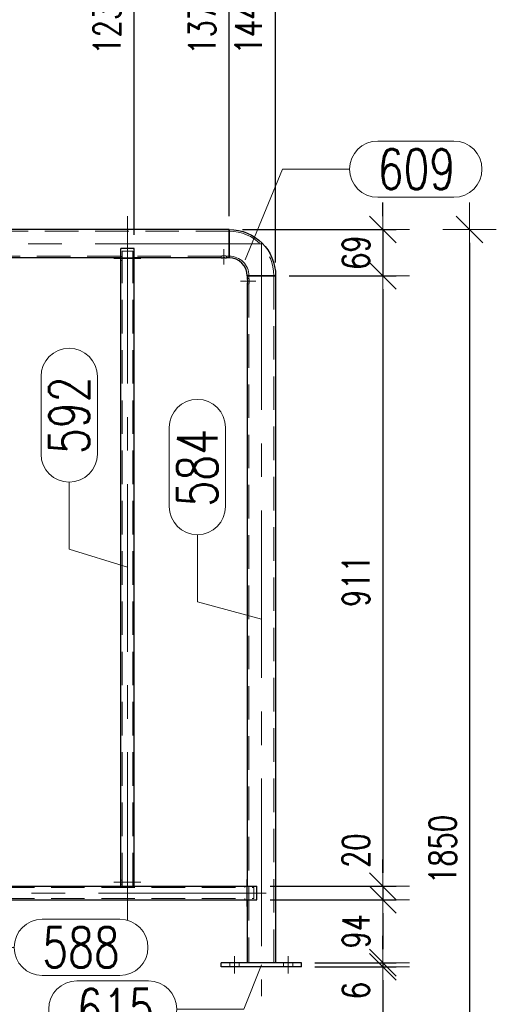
# Model space of a CAD drawing. Header units: millimetres. Extents: x -845 to -83, y 8759 to 9255.
# Tile 76 of 119: x -486 to -450, y 8884 to 8957. Entities that reach past the tile are written whole.
import ezdxf

# ---------------------------------------------------------------- set-up
doc = ezdxf.new("R2010")
doc.units = ezdxf.units.MM
doc.header["$LTSCALE"] = 10
doc.linetypes.add('HIDDEN', pattern=[0.375, 0.25, -0.125])
doc.linetypes.add('MITTE', pattern=[2, 1.25, -0.25, 0.25, -0.25])
doc.layers.get('Defpoints').update_dxf_attribs({"color": 1})
for name, color, linetype, lineweight in [('PS_DIM', 4, 'Continuous', 13), ('PS_Hidden', 2, 'HIDDEN', 9), ('PS_Mid', 5, 'MITTE', 15), ('PS_Pos', 1, 'Continuous', 15), ('PS_Shape', 161, 'Continuous', 30), ('PS_SOLID', 7, 'Continuous', 30)]:
    doc.layers.add(name, color=color, linetype=linetype, lineweight=lineweight)
doc.styles.add('simplex', font='simplex.shx', dxfattribs={"width": 0.75})
doc.dimstyles.new('1_20_GŁ_DS1-LS20', dxfattribs={"dimtxt": 2, "dimasz": 2, "dimexe": 2, "dimexo": 1, "dimgap": 1, "dimtad": 1, "dimjust": 4, "dimdec": 0, "dimlfac": 20, "dimtxsty": 'simplex', "dimblk1": 'NONE', "dimsah": 1, "dimcen": 2, "dimclrd": 256, "dimclre": 256, "dimclrt": 4, "dimadec": 1, "dimazin": 0, "dimtfac": 1, "dimtdec": 0, "dimtmove": 2, "dimatfit": 3, "dimfxl": 1, "dimarcsym": 0})
doc.dimstyles.new('1_20_PRZ', dxfattribs={"dimtxt": 2, "dimasz": 1, "dimexe": 2, "dimexo": 5, "dimgap": 1, "dimtad": 1, "dimdec": 0, "dimlfac": 20, "dimtxsty": 'simplex', "dimblk": 'dimznak', "dimcen": 2, "dimse1": 1, "dimse2": 1, "dimclrd": 256, "dimclrt": 4, "dimadec": 1, "dimazin": 0, "dimtfac": 1, "dimtdec": 0, "dimtix": 1, "dimtmove": 2, "dimatfit": 3, "dimldrblk": 'dim-grot', "dimfxl": 1, "dimarcsym": 0})
doc.dimstyles.new('1_20_SC', dxfattribs={"dimtxt": 2, "dimasz": 1, "dimexe": 1, "dimexo": 1, "dimgap": 1, "dimtad": 1, "dimdec": 0, "dimlfac": 20, "dimtxsty": 'simplex', "dimblk": 'dimznak', "dimcen": 2, "dimclrd": 256, "dimclre": 256, "dimclrt": 4, "dimadec": 1, "dimazin": 0, "dimtfac": 1, "dimtdec": 0, "dimtix": 1, "dimtmove": 2, "dimatfit": 3, "dimldrblk": 'dim-grot', "dimfxl": 1, "dimarcsym": 0})

# ---------------------------------------------------------------- blocks, each defined once
blk = doc.blocks.new('*D111')
at = {"layer": 'Defpoints', "color": 0, "transparency": 16777216}
for p in [(-477.343, 8960.961), (-477.343, 8940.418), (-539.073, 8939.709)]:
    blk.add_point(p, dxfattribs=at)
at = {"layer": 'PS_DIM', "lineweight": -2, "transparency": 16777216}
for p, q in [((-539.073, 8940.709), (-539.073, 8962.961)), ((-477.343, 8941.418), (-477.343, 8962.961)), ((-539.073, 8960.961), (-479.343, 8960.961))]:
    blk.add_line(p, q, dxfattribs=at)
at = {"layer": 'PS_DIM', "transparency": 16777216}
blk.add_solid([(-479.343, 8961.294), (-479.343, 8960.628), (-477.343, 8960.961)], dxfattribs=at)
at = {"layer": 'PS_DIM', "color": 4, "transparency": 16777216, "insert": (-479.363, 8957.441), "char_height": 2, "attachment_point": 5, "rotation": 90, "style": 'simplex'}
blk.add_mtext('1235', dxfattribs=at)
blk = doc.blocks.new('_None')
blk = doc.blocks.new('*D112')
at = {"layer": 'Defpoints', "color": 0, "transparency": 16777216}
for p in [(-470.243, 8960.961), (-470.243, 8941.829), (-539.073, 8939.709)]:
    blk.add_point(p, dxfattribs=at)
at = {"layer": 'PS_DIM', "lineweight": -2, "transparency": 16777216}
for p, q in [((-539.073, 8940.709), (-539.073, 8962.961)), ((-470.243, 8942.829), (-470.243, 8962.961)), ((-539.073, 8960.961), (-472.243, 8960.961))]:
    blk.add_line(p, q, dxfattribs=at)
at = {"layer": 'PS_DIM', "transparency": 16777216}
blk.add_solid([(-472.243, 8961.294), (-472.243, 8960.628), (-470.243, 8960.961)], dxfattribs=at)
at = {"layer": 'PS_DIM', "color": 4, "transparency": 16777216, "insert": (-472.263, 8957.441), "char_height": 2, "attachment_point": 5, "rotation": 90, "style": 'simplex'}
blk.add_mtext('1377', dxfattribs=at)
blk = doc.blocks.new('*D113')
at = {"layer": 'Defpoints', "color": 0, "transparency": 16777216}
for p in [(-466.783, 8960.961), (-539.073, 8939.709), (-466.783, 8938.369)]:
    blk.add_point(p, dxfattribs=at)
at = {"layer": 'PS_DIM', "lineweight": -2, "transparency": 16777216}
for p, q in [((-539.073, 8940.709), (-539.073, 8962.961)), ((-466.783, 8939.369), (-466.783, 8962.961)), ((-539.073, 8960.961), (-468.783, 8960.961))]:
    blk.add_line(p, q, dxfattribs=at)
at = {"layer": 'PS_DIM', "transparency": 16777216}
blk.add_solid([(-468.783, 8961.294), (-468.783, 8960.628), (-466.783, 8960.961)], dxfattribs=at)
at = {"layer": 'PS_DIM', "color": 4, "transparency": 16777216, "insert": (-468.803, 8957.477), "char_height": 2, "attachment_point": 5, "rotation": 90, "style": 'simplex'}
blk.add_mtext('1446', dxfattribs=at)
blk = doc.blocks.new('dimznak')
at = {"color": 0}
for points in [[(0, 2), (0, -2)], [(-2, 0), (2, 0)]]:
    blk.add_lwpolyline(points, dxfattribs=at)
at = {"color": 2}
blk.add_lwpolyline([(1, 1), (-1, -1)], dxfattribs=at)
blk = doc.blocks.new('*D131')
at = {"layer": 'Defpoints', "color": 0, "transparency": 16777216}
for p in [(-470.243, 8941.829), (-466.783, 8938.369), (-458.783, 8938.369)]:
    blk.add_point(p, dxfattribs=at)
at = {"layer": 'PS_DIM', "lineweight": -2, "transparency": 16777216}
for p, q in [((-458.783, 8942.829), (-458.783, 8943.829)), ((-469.243, 8941.829), (-457.783, 8941.829)), ((-458.783, 8941.829), (-458.783, 8938.369)), ((-465.783, 8938.369), (-457.783, 8938.369)), ((-458.783, 8937.369), (-458.783, 8936.369))]:
    blk.add_line(p, q, dxfattribs=at)
for p, rotation in [((-458.783, 8941.829), 270), ((-458.783, 8938.369), 90)]:
    blk.add_blockref('dimznak', p, dxfattribs=dict(at, rotation=rotation))
at = {"layer": 'PS_DIM', "color": 4, "transparency": 16777216, "insert": (-460.783, 8940.099), "char_height": 2, "attachment_point": 5, "rotation": 90, "style": 'simplex'}
blk.add_mtext('69', dxfattribs=at)
blk = doc.blocks.new('dim-grot')
blk.add_hatch(color=256).paths.add_polyline_path([(0, 0), (-2, 0.5), (-2, -0.5)])
blk.add_lwpolyline([(0, 0), (-2, 0.5), (-2, -0.5), (0, 0)])
blk = doc.blocks.new('*D132')
at = {"layer": 'Defpoints', "color": 0, "transparency": 16777216}
for p in [(-466.783, 8938.369), (-468.195, 8892.829), (-458.783, 8892.829)]:
    blk.add_point(p, dxfattribs=at)
at = {"layer": 'PS_DIM', "lineweight": -2, "transparency": 16777216}
for p, q in [((-465.783, 8938.369), (-457.783, 8938.369)), ((-458.783, 8937.369), (-458.783, 8893.829)), ((-467.195, 8892.829), (-457.783, 8892.829))]:
    blk.add_line(p, q, dxfattribs=at)
for p, rotation in [((-458.783, 8938.369), 90), ((-458.783, 8892.829), 270)]:
    blk.add_blockref('dimznak', p, dxfattribs=dict(at, rotation=rotation))
at = {"layer": 'PS_DIM', "color": 4, "transparency": 16777216, "insert": (-460.783, 8915.599), "char_height": 2, "attachment_point": 5, "rotation": 90, "style": 'simplex'}
blk.add_mtext('911', dxfattribs=at)
blk = doc.blocks.new('*D133')
at = {"layer": 'Defpoints', "color": 0, "transparency": 16777216}
for p in [(-468.195, 8892.829), (-468.195, 8891.829), (-458.783, 8891.829)]:
    blk.add_point(p, dxfattribs=at)
at = {"layer": 'PS_DIM', "lineweight": -2, "transparency": 16777216}
for p, q in [((-458.783, 8893.829), (-458.783, 8894.829)), ((-467.195, 8892.829), (-457.783, 8892.829)), ((-458.783, 8892.829), (-458.783, 8891.829)), ((-467.195, 8891.829), (-457.783, 8891.829)), ((-458.783, 8890.829), (-458.783, 8889.829))]:
    blk.add_line(p, q, dxfattribs=at)
for p, rotation in [((-458.783, 8892.829), 270), ((-458.783, 8891.829), 90)]:
    blk.add_blockref('dimznak', p, dxfattribs=dict(at, rotation=rotation))
at = {"layer": 'PS_DIM', "color": 4, "transparency": 16777216, "insert": (-460.783, 8895.489), "char_height": 2, "attachment_point": 5, "rotation": 90, "style": 'simplex'}
blk.add_mtext('20', dxfattribs=at)
blk = doc.blocks.new('*D134')
at = {"layer": 'Defpoints', "color": 0, "transparency": 16777216}
for p in [(-468.195, 8891.829), (-464.843, 8887.129), (-458.783, 8887.129)]:
    blk.add_point(p, dxfattribs=at)
at = {"layer": 'PS_DIM', "lineweight": -2, "transparency": 16777216}
for p, q in [((-467.195, 8891.829), (-457.783, 8891.829)), ((-458.783, 8890.829), (-458.783, 8888.129)), ((-463.843, 8887.129), (-457.783, 8887.129))]:
    blk.add_line(p, q, dxfattribs=at)
for p, rotation in [((-458.783, 8891.829), 90), ((-458.783, 8887.129), 270)]:
    blk.add_blockref('dimznak', p, dxfattribs=dict(at, rotation=rotation))
at = {"layer": 'PS_DIM', "color": 4, "transparency": 16777216, "insert": (-460.783, 8889.479), "char_height": 2, "attachment_point": 5, "rotation": 90, "style": 'simplex'}
blk.add_mtext('94', dxfattribs=at)
blk = doc.blocks.new('*D135')
at = {"layer": 'Defpoints', "color": 0, "transparency": 16777216}
for p in [(-464.843, 8887.129), (-464.843, 8886.829), (-458.783, 8886.829)]:
    blk.add_point(p, dxfattribs=at)
at = {"layer": 'PS_DIM', "lineweight": -2, "transparency": 16777216}
for p, q in [((-458.783, 8888.129), (-458.783, 8889.129)), ((-463.843, 8887.129), (-457.783, 8887.129)), ((-458.783, 8887.129), (-458.783, 8886.829)), ((-463.843, 8886.829), (-457.783, 8886.829)), ((-458.783, 8885.829), (-458.783, 8884.829))]:
    blk.add_line(p, q, dxfattribs=at)
for p, rotation in [((-458.783, 8887.129), 270), ((-458.783, 8886.829), 90)]:
    blk.add_blockref('dimznak', p, dxfattribs=dict(at, rotation=rotation))
at = {"layer": 'PS_DIM', "color": 4, "transparency": 16777216, "insert": (-460.783, 8885.05), "char_height": 2, "attachment_point": 5, "rotation": 90, "style": 'simplex'}
blk.add_mtext('6', dxfattribs=at)
blk = doc.blocks.new('*D136')
at = {"layer": 'Defpoints', "color": 0, "transparency": 16777216}
for p in [(-464.843, 8886.829), (-619.283, 8849.329), (-458.783, 8849.329)]:
    blk.add_point(p, dxfattribs=at)
at = {"layer": 'PS_DIM', "lineweight": -2, "transparency": 16777216}
blk.add_line((-458.783, 8885.829), (-458.783, 8850.329), dxfattribs=at)
for p, rotation in [((-458.783, 8886.829), 90), ((-458.783, 8849.329), 270)]:
    blk.add_blockref('dimznak', p, dxfattribs=dict(at, rotation=rotation))
at = {"layer": 'PS_DIM', "color": 4, "transparency": 16777216, "insert": (-460.783, 8868.079), "char_height": 2, "attachment_point": 5, "rotation": 90, "style": 'simplex'}
blk.add_mtext('750', dxfattribs=at)
blk = doc.blocks.new('*D137')
at = {"layer": 'Defpoints', "color": 0, "transparency": 16777216}
for p in [(-470.243, 8941.829), (-619.283, 8849.329), (-452.312, 8849.329)]:
    blk.add_point(p, dxfattribs=at)
at = {"layer": 'PS_DIM', "lineweight": -2, "transparency": 16777216}
blk.add_line((-452.312, 8940.829), (-452.312, 8850.329), dxfattribs=at)
for p, rotation in [((-452.312, 8941.829), 90), ((-452.312, 8849.329), 270)]:
    blk.add_blockref('dimznak', p, dxfattribs=dict(at, rotation=rotation))
at = {"layer": 'PS_DIM', "color": 4, "transparency": 16777216, "insert": (-454.312, 8895.579), "char_height": 2, "attachment_point": 5, "rotation": 90, "style": 'simplex'}
blk.add_mtext('1850', dxfattribs=at)
blk = doc.blocks.new('*D138')
at = {"layer": 'Defpoints', "color": 0, "transparency": 16777216}
for p in [(-642.283, 8890.129), (-464.843, 8886.829), (-464.843, 8838.437)]:
    blk.add_point(p, dxfattribs=at)
at = {"layer": 'PS_DIM', "lineweight": -2, "transparency": 16777216}
blk.add_line((-641.283, 8838.437), (-465.843, 8838.437), dxfattribs=at)
at = {"layer": 'PS_DIM', "lineweight": -2, "transparency": 16777216, "rotation": 180}
blk.add_blockref('dimznak', (-642.283, 8838.437), dxfattribs=at)
at = {"layer": 'PS_DIM', "lineweight": -2, "transparency": 16777216}
blk.add_blockref('dimznak', (-464.843, 8838.437), dxfattribs=at)
at = {"layer": 'PS_DIM', "color": 4, "transparency": 16777216, "insert": (-553.563, 8840.437), "char_height": 2, "attachment_point": 5, "style": 'simplex'}
blk.add_mtext('3549', dxfattribs=at)
blk = doc.blocks.new('*X258')
at = {"layer": 'PS_Hidden', "color": 2, "linetype": 'HIDDEN'}
for p, q in [((-470.243, 8941.699), (-539.073, 8941.699)), ((-470.843, 8939.839), (-538.473, 8939.839)), ((-478.243, 8939.823), (-478.343, 8939.823)), ((-478.243, 8892.829), (-478.243, 8940.209)), ((-478.243, 8940.209), (-477.443, 8940.209)), ((-477.443, 8892.829), (-477.443, 8940.209)), ((-477.343, 8939.823), (-477.443, 8939.823)), ((-470.842, 8939.839), (-470.843, 8939.839)), ((-470.843, 8939.839), (-470.843, 8939.839)), ((-470.843, 8939.709), (-470.843, 8939.839)), ((-470.841, 8939.84), (-470.842, 8939.839)), ((-470.839, 8939.84), (-470.841, 8939.84)), ((-470.837, 8939.841), (-470.839, 8939.84)), ((-470.834, 8939.841), (-470.837, 8939.841)), ((-470.831, 8939.842), (-470.834, 8939.841)), ((-470.827, 8939.843), (-470.831, 8939.842)), ((-470.822, 8939.843), (-470.827, 8939.843)), ((-470.818, 8939.844), (-470.822, 8939.843)), ((-470.812, 8939.845), (-470.818, 8939.844)), ((-470.807, 8939.846), (-470.812, 8939.845)), ((-470.801, 8939.847), (-470.807, 8939.846)), ((-470.794, 8939.848), (-470.801, 8939.847)), ((-470.788, 8939.849), (-470.794, 8939.848)), ((-470.781, 8939.851), (-470.788, 8939.849)), ((-470.774, 8939.852), (-470.781, 8939.851)), ((-470.766, 8939.853), (-470.774, 8939.852)), ((-470.758, 8939.854), (-470.766, 8939.853)), ((-470.749, 8939.855), (-470.758, 8939.854)), ((-470.741, 8939.856), (-470.749, 8939.855)), ((-470.731, 8939.857), (-470.741, 8939.856)), ((-470.722, 8939.857), (-470.731, 8939.857)), ((-470.712, 8939.858), (-470.722, 8939.857)), ((-470.703, 8939.859), (-470.712, 8939.858)), ((-470.693, 8939.86), (-470.703, 8939.859)), ((-470.683, 8939.86), (-470.693, 8939.86)), ((-470.673, 8939.86), (-470.683, 8939.86)), ((-470.663, 8939.861), (-470.673, 8939.86)), ((-470.653, 8939.861), (-470.663, 8939.861)), ((-470.643, 8939.861), (-470.653, 8939.861)), ((-470.633, 8939.861), (-470.643, 8939.861)), ((-470.623, 8939.861), (-470.633, 8939.861)), ((-470.613, 8939.86), (-470.623, 8939.861)), ((-470.603, 8939.86), (-470.613, 8939.86)), ((-470.593, 8939.86), (-470.603, 8939.86)), ((-470.583, 8939.859), (-470.593, 8939.86)), ((-470.574, 8939.858), (-470.583, 8939.859)), ((-470.564, 8939.857), (-470.574, 8939.858)), ((-470.555, 8939.857), (-470.564, 8939.857)), ((-470.546, 8939.856), (-470.555, 8939.857)), ((-470.537, 8939.855), (-470.546, 8939.856)), ((-470.528, 8939.854), (-470.537, 8939.855)), ((-470.52, 8939.853), (-470.528, 8939.854)), ((-470.512, 8939.852), (-470.52, 8939.853)), ((-470.505, 8939.851), (-470.512, 8939.852)), ((-470.498, 8939.849), (-470.505, 8939.851)), ((-470.492, 8939.848), (-470.498, 8939.849)), ((-470.485, 8939.847), (-470.492, 8939.848)), ((-470.479, 8939.846), (-470.485, 8939.847)), ((-470.474, 8939.845), (-470.479, 8939.846)), ((-470.468, 8939.844), (-470.474, 8939.845)), ((-470.464, 8939.843), (-470.468, 8939.844)), ((-470.459, 8939.843), (-470.464, 8939.843)), ((-470.456, 8939.842), (-470.459, 8939.843)), ((-470.452, 8939.841), (-470.456, 8939.842)), ((-470.449, 8939.841), (-470.452, 8939.841)), ((-470.447, 8939.84), (-470.449, 8939.841)), ((-470.445, 8939.84), (-470.447, 8939.84)), ((-470.444, 8939.839), (-470.445, 8939.84)), ((-470.443, 8939.839), (-470.444, 8939.839)), ((-470.443, 8939.839), (-470.443, 8939.839)), ((-470.243, 8939.839), (-470.443, 8939.839)), ((-470.443, 8939.709), (-470.443, 8939.839)), ((-478.343, 8939.709), (-478.243, 8939.709)), ((-477.343, 8939.709), (-478.343, 8939.709)), ((-478.243, 8939.523), (-478.343, 8939.523)), ((-477.443, 8939.709), (-477.343, 8939.709)), ((-477.343, 8939.523), (-477.443, 8939.523)), ((-468.773, 8938.369), (-468.773, 8938.169)), ((-466.913, 8938.369), (-466.913, 8887.129)), ((-468.903, 8938.169), (-468.773, 8938.169)), ((-468.903, 8937.769), (-468.773, 8937.769)), ((-468.773, 8938.168), (-468.773, 8938.169)), ((-468.773, 8938.169), (-468.773, 8938.169)), ((-468.773, 8938.169), (-468.773, 8938.169)), ((-468.773, 8938.169), (-468.773, 8938.169)), ((-468.773, 8938.167), (-468.773, 8938.168)), ((-468.773, 8938.168), (-468.773, 8938.168)), ((-468.772, 8938.166), (-468.773, 8938.167)), ((-468.773, 8937.771), (-468.772, 8937.772)), ((-468.773, 8937.77), (-468.773, 8937.771)), ((-468.773, 8937.771), (-468.773, 8937.771)), ((-468.773, 8937.769), (-468.773, 8937.77)), ((-468.773, 8937.77), (-468.773, 8937.77)), ((-468.773, 8937.769), (-468.773, 8937.769)), ((-468.773, 8937.769), (-468.773, 8937.769)), ((-468.773, 8937.769), (-468.773, 8887.129)), ((-468.772, 8938.165), (-468.772, 8938.166)), ((-468.772, 8938.164), (-468.772, 8938.165)), ((-468.772, 8938.163), (-468.772, 8938.164)), ((-468.771, 8938.161), (-468.772, 8938.163)), ((-468.772, 8937.775), (-468.771, 8937.777)), ((-468.772, 8937.774), (-468.772, 8937.775)), ((-468.772, 8937.773), (-468.772, 8937.774)), ((-468.772, 8937.772), (-468.772, 8937.773)), ((-468.771, 8938.16), (-468.771, 8938.161)), ((-468.771, 8938.158), (-468.771, 8938.16)), ((-468.77, 8938.157), (-468.771, 8938.158)), ((-468.771, 8937.78), (-468.77, 8937.782)), ((-468.771, 8937.778), (-468.771, 8937.78)), ((-468.771, 8937.777), (-468.771, 8937.778)), ((-468.77, 8938.155), (-468.77, 8938.157)), ((-468.77, 8938.153), (-468.77, 8938.155)), ((-468.769, 8938.151), (-468.77, 8938.153)), ((-468.77, 8937.785), (-468.769, 8937.788)), ((-468.77, 8937.783), (-468.77, 8937.785)), ((-468.77, 8937.782), (-468.77, 8937.783)), ((-468.769, 8938.149), (-468.769, 8938.151)), ((-468.768, 8938.146), (-468.769, 8938.149)), ((-468.769, 8937.79), (-468.768, 8937.792)), ((-468.769, 8937.788), (-468.769, 8937.79)), ((-468.768, 8938.144), (-468.768, 8938.146)), ((-468.767, 8938.141), (-468.768, 8938.144)), ((-468.768, 8937.795), (-468.767, 8937.797)), ((-468.768, 8937.792), (-468.768, 8937.795)), ((-468.767, 8938.139), (-468.767, 8938.141)), ((-468.766, 8938.136), (-468.767, 8938.139)), ((-468.767, 8937.8), (-468.766, 8937.803)), ((-468.767, 8937.797), (-468.767, 8937.8)), ((-468.766, 8938.133), (-468.766, 8938.136)), ((-468.765, 8938.13), (-468.766, 8938.133)), ((-468.766, 8937.805), (-468.765, 8937.808)), ((-468.766, 8937.803), (-468.766, 8937.805)), ((-468.765, 8938.127), (-468.765, 8938.13)), ((-468.764, 8938.124), (-468.765, 8938.127)), ((-468.765, 8937.811), (-468.764, 8937.815)), ((-468.765, 8937.808), (-468.765, 8937.811)), ((-468.764, 8938.121), (-468.764, 8938.124)), ((-468.763, 8938.117), (-468.764, 8938.121)), ((-468.764, 8937.818), (-468.763, 8937.821)), ((-468.764, 8937.815), (-468.764, 8937.818)), ((-468.763, 8938.114), (-468.763, 8938.117)), ((-468.762, 8938.111), (-468.763, 8938.114)), ((-468.763, 8937.824), (-468.762, 8937.828)), ((-468.763, 8937.821), (-468.763, 8937.824)), ((-468.762, 8938.107), (-468.762, 8938.111)), ((-468.761, 8938.103), (-468.762, 8938.107)), ((-468.762, 8937.831), (-468.761, 8937.835)), ((-468.762, 8937.828), (-468.762, 8937.831)), ((-468.761, 8938.1), (-468.761, 8938.103)), ((-468.76, 8938.096), (-468.761, 8938.1)), ((-468.761, 8937.839), (-468.76, 8937.842)), ((-468.761, 8937.835), (-468.761, 8937.839)), ((-468.76, 8938.092), (-468.76, 8938.096)), ((-468.759, 8938.088), (-468.76, 8938.092)), ((-468.76, 8937.846), (-468.759, 8937.85)), ((-468.76, 8937.842), (-468.76, 8937.846)), ((-468.759, 8938.084), (-468.759, 8938.088)), ((-468.758, 8938.08), (-468.759, 8938.084)), ((-468.759, 8937.854), (-468.758, 8937.859)), ((-468.759, 8937.85), (-468.759, 8937.854)), ((-468.758, 8938.075), (-468.758, 8938.08)), ((-468.757, 8938.071), (-468.758, 8938.075)), ((-468.758, 8937.863), (-468.757, 8937.867)), ((-468.758, 8937.859), (-468.758, 8937.863)), ((-468.757, 8938.067), (-468.757, 8938.071)), ((-468.756, 8938.062), (-468.757, 8938.067)), ((-468.757, 8937.872), (-468.756, 8937.876)), ((-468.757, 8937.867), (-468.757, 8937.872)), ((-468.756, 8938.058), (-468.756, 8938.062)), ((-468.755, 8938.053), (-468.756, 8938.058)), ((-468.756, 8937.881), (-468.755, 8937.885)), ((-468.756, 8937.876), (-468.756, 8937.881)), ((-468.755, 8938.048), (-468.755, 8938.053)), ((-468.754, 8938.043), (-468.755, 8938.048)), ((-468.755, 8937.89), (-468.754, 8937.895)), ((-468.755, 8937.885), (-468.755, 8937.89)), ((-468.754, 8938.039), (-468.754, 8938.043)), ((-468.754, 8938.034), (-468.754, 8938.039)), ((-468.753, 8938.029), (-468.754, 8938.034)), ((-468.754, 8937.905), (-468.753, 8937.909)), ((-468.754, 8937.9), (-468.754, 8937.905)), ((-468.754, 8937.895), (-468.754, 8937.9)), ((-468.753, 8938.024), (-468.753, 8938.029)), ((-468.753, 8938.019), (-468.753, 8938.024)), ((-468.752, 8938.014), (-468.753, 8938.019)), ((-468.753, 8937.919), (-468.752, 8937.924)), ((-468.753, 8937.914), (-468.753, 8937.919)), ((-468.753, 8937.909), (-468.753, 8937.914)), ((-468.752, 8938.009), (-468.752, 8938.014)), ((-468.752, 8938.004), (-468.752, 8938.009)), ((-468.752, 8937.999), (-468.752, 8938.004)), ((-468.752, 8937.994), (-468.752, 8937.999)), ((-468.752, 8937.989), (-468.752, 8937.994)), ((-468.751, 8937.984), (-468.752, 8937.989)), ((-468.752, 8937.949), (-468.751, 8937.954)), ((-468.752, 8937.944), (-468.752, 8937.949)), ((-468.752, 8937.939), (-468.752, 8937.944)), ((-468.752, 8937.934), (-468.752, 8937.939)), ((-468.752, 8937.929), (-468.752, 8937.934)), ((-468.752, 8937.924), (-468.752, 8937.929)), ((-468.751, 8937.979), (-468.751, 8937.984)), ((-468.751, 8937.974), (-468.751, 8937.979)), ((-468.751, 8937.969), (-468.751, 8937.974)), ((-468.751, 8937.964), (-468.751, 8937.969)), ((-468.751, 8937.969), (-468.751, 8937.969)), ((-468.751, 8937.959), (-468.751, 8937.964)), ((-468.751, 8937.954), (-468.751, 8937.959)), ((-517.283, 8892.729), (-468.403, 8892.729)), ((-478.243, 8893.279), (-478.343, 8893.279)), ((-478.243, 8892.979), (-478.343, 8892.979)), ((-477.343, 8893.279), (-477.443, 8893.279)), ((-477.343, 8892.979), (-477.443, 8892.979)), ((-469.089, 8892.829), (-469.089, 8892.729)), ((-468.903, 8892.829), (-468.903, 8891.829)), ((-468.903, 8892.729), (-468.903, 8892.829)), ((-468.789, 8892.829), (-468.789, 8892.729)), ((-468.403, 8892.729), (-468.403, 8891.929)), ((-517.283, 8891.929), (-468.403, 8891.929)), ((-469.089, 8891.929), (-469.089, 8891.829)), ((-468.903, 8891.829), (-468.903, 8891.929)), ((-468.789, 8891.929), (-468.789, 8891.829)), ((-470.193, 8886.829), (-470.193, 8887.129)), ((-469.493, 8886.829), (-469.493, 8887.129)), ((-466.193, 8886.829), (-466.193, 8887.129)), ((-465.493, 8886.829), (-465.493, 8887.129))]:
    blk.add_line(p, q, dxfattribs=at)
at = {"layer": 'PS_Hidden', "extrusion": (0, 0, -1)}
blk.add_arc((470.243, 8938.369), 3.33, 90, 180, dxfattribs=at)
at = {"layer": 'PS_Hidden'}
blk.add_arc((-470.243, 8938.369), 1.47, 0, 90, dxfattribs=at)
at = {"layer": 'PS_Mid', "color": 5, "linetype": 'MITTE'}
for p, q in [((-477.843, 8890.329), (-477.843, 8942.918)), ((-467.743, 8940.769), (-541.573, 8940.769)), ((-467.843, 8940.869), (-467.843, 8884.629)), ((-470.643, 8940.363), (-470.643, 8939.209)), ((-478.843, 8939.673), (-477.743, 8939.673)), ((-478.843, 8939.673), (-477.743, 8939.673)), ((-477.943, 8939.673), (-476.843, 8939.673)), ((-477.943, 8939.673), (-476.843, 8939.673)), ((-468.25, 8937.969), (-469.403, 8937.969)), ((-478.843, 8893.129), (-477.743, 8893.129)), ((-478.843, 8893.129), (-477.743, 8893.129)), ((-477.943, 8893.129), (-476.843, 8893.129)), ((-477.943, 8893.129), (-476.843, 8893.129)), ((-468.939, 8892.229), (-468.939, 8893.329)), ((-468.939, 8892.229), (-468.939, 8893.329)), ((-519.991, 8892.329), (-465.695, 8892.329)), ((-468.939, 8891.329), (-468.939, 8892.429)), ((-468.939, 8891.329), (-468.939, 8892.429)), ((-469.843, 8887.629), (-469.843, 8886.329)), ((-465.843, 8887.629), (-465.843, 8886.329))]:
    blk.add_line(p, q, dxfattribs=at)
at = {"layer": 'PS_SOLID', "color": 7, "linetype": 'Continuous'}
for p, q in [((-470.243, 8941.829), (-539.073, 8941.829)), ((-470.243, 8941.829), (-470.243, 8939.709)), ((-470.243, 8939.709), (-470.243, 8941.829)), ((-478.343, 8892.829), (-478.343, 8940.418)), ((-477.343, 8940.418), (-478.343, 8940.418)), ((-477.343, 8892.829), (-477.343, 8940.418)), ((-470.812, 8939.715), (-470.807, 8939.715)), ((-470.807, 8939.715), (-470.801, 8939.716)), ((-470.801, 8939.716), (-470.794, 8939.717)), ((-470.794, 8939.717), (-470.788, 8939.718)), ((-470.788, 8939.718), (-470.781, 8939.719)), ((-470.781, 8939.719), (-470.774, 8939.72)), ((-470.774, 8939.72), (-470.766, 8939.721)), ((-470.766, 8939.721), (-470.758, 8939.722)), ((-470.758, 8939.722), (-470.749, 8939.723)), ((-470.749, 8939.723), (-470.741, 8939.724)), ((-470.741, 8939.724), (-470.731, 8939.724)), ((-470.731, 8939.724), (-470.722, 8939.725)), ((-470.722, 8939.725), (-470.712, 8939.726)), ((-470.712, 8939.726), (-470.703, 8939.726)), ((-470.703, 8939.726), (-470.693, 8939.727)), ((-470.693, 8939.727), (-470.683, 8939.727)), ((-470.683, 8939.727), (-470.673, 8939.728)), ((-470.673, 8939.728), (-470.663, 8939.728)), ((-470.663, 8939.728), (-470.653, 8939.728)), ((-470.653, 8939.728), (-470.643, 8939.728)), ((-470.643, 8939.728), (-470.633, 8939.728)), ((-470.633, 8939.728), (-470.623, 8939.728)), ((-470.623, 8939.728), (-470.613, 8939.728)), ((-470.613, 8939.728), (-470.603, 8939.727)), ((-470.603, 8939.727), (-470.593, 8939.727)), ((-470.593, 8939.727), (-470.583, 8939.726)), ((-470.583, 8939.726), (-470.574, 8939.726)), ((-470.574, 8939.726), (-470.564, 8939.725)), ((-470.564, 8939.725), (-470.555, 8939.724)), ((-470.555, 8939.724), (-470.546, 8939.724)), ((-470.546, 8939.724), (-470.537, 8939.723)), ((-470.537, 8939.723), (-470.528, 8939.722)), ((-470.528, 8939.722), (-470.52, 8939.721)), ((-470.52, 8939.721), (-470.512, 8939.72)), ((-470.512, 8939.72), (-470.505, 8939.719)), ((-470.505, 8939.719), (-470.498, 8939.718)), ((-470.498, 8939.718), (-470.492, 8939.717)), ((-470.492, 8939.717), (-470.485, 8939.716)), ((-470.485, 8939.716), (-470.479, 8939.715)), ((-470.479, 8939.715), (-470.474, 8939.715)), ((-478.343, 8939.709), (-487.343, 8939.709)), ((-470.843, 8939.709), (-477.343, 8939.709)), ((-470.843, 8939.709), (-470.843, 8939.709)), ((-470.843, 8939.709), (-470.842, 8939.709)), ((-470.842, 8939.709), (-470.841, 8939.71)), ((-470.841, 8939.71), (-470.839, 8939.71)), ((-470.839, 8939.71), (-470.837, 8939.71)), ((-470.837, 8939.71), (-470.834, 8939.711)), ((-470.834, 8939.711), (-470.831, 8939.711)), ((-470.831, 8939.711), (-470.827, 8939.712)), ((-470.827, 8939.712), (-470.822, 8939.713)), ((-470.822, 8939.713), (-470.818, 8939.714)), ((-470.818, 8939.714), (-470.812, 8939.715)), ((-470.474, 8939.715), (-470.468, 8939.714)), ((-470.468, 8939.714), (-470.464, 8939.713)), ((-470.464, 8939.713), (-470.459, 8939.712)), ((-470.459, 8939.712), (-470.456, 8939.711)), ((-470.456, 8939.711), (-470.452, 8939.711)), ((-470.452, 8939.711), (-470.449, 8939.71)), ((-470.449, 8939.71), (-470.447, 8939.71)), ((-470.447, 8939.71), (-470.445, 8939.71)), ((-470.445, 8939.71), (-470.444, 8939.709)), ((-470.444, 8939.709), (-470.443, 8939.709)), ((-470.443, 8939.709), (-470.443, 8939.709)), ((-470.443, 8939.709), (-470.443, 8939.709)), ((-470.243, 8939.709), (-470.443, 8939.709)), ((-466.783, 8938.369), (-468.903, 8938.369)), ((-468.903, 8938.369), (-466.783, 8938.369)), ((-468.903, 8938.369), (-468.903, 8938.169)), ((-466.783, 8938.369), (-466.783, 8887.129)), ((-468.903, 8938.169), (-468.903, 8938.169)), ((-468.903, 8938.169), (-468.903, 8938.169)), ((-468.903, 8938.169), (-468.903, 8938.169)), ((-468.903, 8938.169), (-468.903, 8938.168)), ((-468.903, 8938.168), (-468.903, 8938.168)), ((-468.903, 8938.168), (-468.903, 8938.167)), ((-468.903, 8938.167), (-468.902, 8938.166)), ((-468.902, 8937.772), (-468.903, 8937.771)), ((-468.903, 8937.771), (-468.903, 8937.771)), ((-468.903, 8937.771), (-468.903, 8937.77)), ((-468.903, 8937.77), (-468.903, 8937.77)), ((-468.903, 8937.77), (-468.903, 8937.769)), ((-468.903, 8937.769), (-468.903, 8937.769)), ((-468.903, 8937.769), (-468.903, 8937.769)), ((-468.903, 8937.769), (-468.903, 8892.829)), ((-468.902, 8938.166), (-468.902, 8938.165)), ((-468.902, 8938.165), (-468.902, 8938.164)), ((-468.902, 8938.164), (-468.902, 8938.163)), ((-468.902, 8938.163), (-468.902, 8938.161)), ((-468.902, 8938.161), (-468.901, 8938.16)), ((-468.901, 8937.778), (-468.902, 8937.777)), ((-468.902, 8937.777), (-468.902, 8937.775)), ((-468.902, 8937.775), (-468.902, 8937.774)), ((-468.902, 8937.774), (-468.902, 8937.773)), ((-468.902, 8937.773), (-468.902, 8937.772)), ((-468.901, 8938.16), (-468.901, 8938.158)), ((-468.901, 8938.158), (-468.901, 8938.157)), ((-468.901, 8938.157), (-468.9, 8938.155)), ((-468.9, 8937.783), (-468.901, 8937.782)), ((-468.901, 8937.782), (-468.901, 8937.78)), ((-468.901, 8937.78), (-468.901, 8937.778)), ((-468.9, 8938.155), (-468.9, 8938.153)), ((-468.9, 8938.153), (-468.9, 8938.151)), ((-468.9, 8938.151), (-468.899, 8938.149)), ((-468.899, 8937.79), (-468.9, 8937.788)), ((-468.9, 8937.788), (-468.9, 8937.785)), ((-468.9, 8937.785), (-468.9, 8937.783)), ((-468.899, 8938.149), (-468.899, 8938.146)), ((-468.899, 8938.146), (-468.899, 8938.144)), ((-468.899, 8938.144), (-468.898, 8938.141)), ((-468.898, 8937.797), (-468.899, 8937.795)), ((-468.899, 8937.795), (-468.899, 8937.792)), ((-468.899, 8937.792), (-468.899, 8937.79)), ((-468.898, 8938.141), (-468.898, 8938.139)), ((-468.898, 8938.139), (-468.897, 8938.136)), ((-468.897, 8937.803), (-468.898, 8937.8)), ((-468.898, 8937.8), (-468.898, 8937.797)), ((-468.897, 8938.136), (-468.897, 8938.133)), ((-468.897, 8938.133), (-468.896, 8938.13)), ((-468.896, 8937.808), (-468.897, 8937.805)), ((-468.897, 8937.805), (-468.897, 8937.803)), ((-468.896, 8938.13), (-468.896, 8938.127)), ((-468.896, 8938.127), (-468.895, 8938.124)), ((-468.895, 8937.815), (-468.896, 8937.811)), ((-468.896, 8937.811), (-468.896, 8937.808)), ((-468.895, 8938.124), (-468.895, 8938.121)), ((-468.895, 8938.121), (-468.895, 8938.117)), ((-468.895, 8938.117), (-468.894, 8938.114)), ((-468.894, 8937.824), (-468.895, 8937.821)), ((-468.895, 8937.821), (-468.895, 8937.818)), ((-468.895, 8937.818), (-468.895, 8937.815)), ((-468.894, 8938.114), (-468.894, 8938.111)), ((-468.894, 8938.111), (-468.893, 8938.107)), ((-468.893, 8937.831), (-468.894, 8937.828)), ((-468.894, 8937.828), (-468.894, 8937.824)), ((-468.893, 8938.107), (-468.893, 8938.103)), ((-468.893, 8938.103), (-468.892, 8938.1)), ((-468.892, 8937.839), (-468.893, 8937.835)), ((-468.893, 8937.835), (-468.893, 8937.831)), ((-468.892, 8938.1), (-468.892, 8938.096)), ((-468.892, 8938.096), (-468.891, 8938.092)), ((-468.891, 8937.846), (-468.892, 8937.842)), ((-468.892, 8937.842), (-468.892, 8937.839)), ((-468.891, 8938.092), (-468.891, 8938.088)), ((-468.891, 8938.088), (-468.89, 8938.084)), ((-468.89, 8937.854), (-468.891, 8937.85)), ((-468.891, 8937.85), (-468.891, 8937.846)), ((-468.89, 8938.084), (-468.89, 8938.08)), ((-468.89, 8938.08), (-468.889, 8938.075)), ((-468.889, 8937.863), (-468.89, 8937.859)), ((-468.89, 8937.859), (-468.89, 8937.854)), ((-468.889, 8938.075), (-468.889, 8938.071)), ((-468.889, 8938.071), (-468.889, 8938.067)), ((-468.889, 8938.067), (-468.888, 8938.062)), ((-468.888, 8937.876), (-468.889, 8937.872)), ((-468.889, 8937.872), (-468.889, 8937.867)), ((-468.889, 8937.867), (-468.889, 8937.863)), ((-468.888, 8938.062), (-468.888, 8938.058)), ((-468.888, 8938.058), (-468.887, 8938.053)), ((-468.887, 8937.885), (-468.888, 8937.881)), ((-468.888, 8937.881), (-468.888, 8937.876)), ((-468.887, 8938.053), (-468.887, 8938.048)), ((-468.887, 8938.048), (-468.887, 8938.043)), ((-468.887, 8938.043), (-468.886, 8938.039)), ((-468.886, 8937.9), (-468.887, 8937.895)), ((-468.887, 8937.895), (-468.887, 8937.89)), ((-468.887, 8937.89), (-468.887, 8937.885)), ((-468.886, 8938.039), (-468.886, 8938.034)), ((-468.886, 8938.034), (-468.886, 8938.029)), ((-468.886, 8938.029), (-468.885, 8938.024)), ((-468.885, 8937.914), (-468.886, 8937.91)), ((-468.886, 8937.91), (-468.886, 8937.905)), ((-468.886, 8937.905), (-468.886, 8937.9)), ((-468.885, 8938.024), (-468.885, 8938.019)), ((-468.885, 8938.019), (-468.885, 8938.014)), ((-468.885, 8938.014), (-468.885, 8938.009)), ((-468.885, 8938.009), (-468.885, 8938.004)), ((-468.885, 8938.004), (-468.884, 8937.999)), ((-468.884, 8937.939), (-468.885, 8937.934)), ((-468.885, 8937.934), (-468.885, 8937.929)), ((-468.885, 8937.929), (-468.885, 8937.924)), ((-468.885, 8937.924), (-468.885, 8937.919)), ((-468.885, 8937.919), (-468.885, 8937.914)), ((-468.884, 8937.999), (-468.884, 8937.994)), ((-468.884, 8937.994), (-468.884, 8937.989)), ((-468.884, 8937.989), (-468.884, 8937.984)), ((-468.884, 8937.984), (-468.884, 8937.979)), ((-468.884, 8937.979), (-468.884, 8937.974)), ((-468.884, 8937.974), (-468.884, 8937.969)), ((-468.884, 8937.969), (-468.884, 8937.964)), ((-468.884, 8937.964), (-468.884, 8937.959)), ((-468.884, 8937.959), (-468.884, 8937.954)), ((-468.884, 8937.954), (-468.884, 8937.949)), ((-468.884, 8937.949), (-468.884, 8937.944)), ((-468.884, 8937.944), (-468.884, 8937.939)), ((-517.491, 8892.829), (-468.195, 8892.829)), ((-478.343, 8892.829), (-477.343, 8892.829)), ((-468.195, 8891.829), (-468.195, 8892.829)), ((-517.491, 8891.829), (-468.195, 8891.829)), ((-468.903, 8891.829), (-468.903, 8887.129)), ((-470.843, 8886.829), (-470.843, 8887.129)), ((-464.843, 8887.129), (-470.843, 8887.129)), ((-464.843, 8886.829), (-464.843, 8887.129)), ((-464.843, 8886.829), (-470.843, 8886.829))]:
    blk.add_line(p, q, dxfattribs=at)
at = {"layer": 'PS_SOLID', "extrusion": (0, 0, -1)}
blk.add_arc((470.243, 8938.369), 3.46, 90, 180, dxfattribs=at)
at = {"layer": 'PS_SOLID'}
blk.add_arc((-470.243, 8938.369), 1.34, 0, 90, dxfattribs=at)
blk = doc.blocks.new('*X282')
at = {"color": 1}
for p, q in [((-459.166, 8948.427), (-453.487, 8948.427)), ((-469.043, 8939.569), (-466.266, 8946.327)), ((-466.266, 8946.327), (-461.266, 8946.327)), ((-459.166, 8944.227), (-453.487, 8944.227))]:
    blk.add_line(p, q, dxfattribs=at)
for centre, start, end in [((-459.166, 8946.327), 90, 270), ((-453.487, 8946.327), 270, 90)]:
    blk.add_arc(centre, 2.1, start, end, dxfattribs=at)
at = {"color": 30, "style": 'simplex', "width": 0.75}
blk.add_text('609', height=3, dxfattribs=at).set_placement((-459.166, 8944.827))
blk = doc.blocks.new('*X283')
at = {"color": 1}
for p, q in [((-474.723, 8921.159), (-474.723, 8927.052)), ((-470.523, 8921.159), (-470.523, 8927.052)), ((-472.623, 8914.059), (-472.623, 8919.059)), ((-467.843, 8912.749), (-472.623, 8914.059))]:
    blk.add_line(p, q, dxfattribs=at)
for centre, start, end in [((-472.623, 8927.052), 0, 180), ((-472.623, 8921.159), 180, 0)]:
    blk.add_arc(centre, 2.1, start, end, dxfattribs=at)
at = {"color": 30, "style": 'simplex', "width": 0.75}
blk.add_text('584', height=3, rotation=90, dxfattribs=at).set_placement((-471.123, 8921.159))
blk = doc.blocks.new('*X284')
at = {"color": 1}
for p, q in [((-492.839, 8892.329), (-491.296, 8888.273)), ((-484.196, 8890.373), (-478.411, 8890.373)), ((-491.296, 8888.273), (-486.296, 8888.273)), ((-484.196, 8886.173), (-478.411, 8886.173))]:
    blk.add_line(p, q, dxfattribs=at)
for centre, start, end in [((-484.196, 8888.273), 90, 270), ((-478.411, 8888.273), 270, 90)]:
    blk.add_arc(centre, 2.1, start, end, dxfattribs=at)
at = {"color": 30, "style": 'simplex', "width": 0.75}
blk.add_text('588', height=3, dxfattribs=at).set_placement((-484.196, 8886.773))
blk = doc.blocks.new('*X288')
at = {"color": 1}
for p, q in [((-467.843, 8886.979), (-469.156, 8883.674)), ((-481.613, 8885.774), (-476.256, 8885.774)), ((-474.156, 8883.674), (-469.156, 8883.674)), ((-481.613, 8881.574), (-476.256, 8881.574))]:
    blk.add_line(p, q, dxfattribs=at)
for centre, start, end in [((-481.613, 8883.674), 90, 270), ((-476.256, 8883.674), 270, 90)]:
    blk.add_arc(centre, 2.1, start, end, dxfattribs=at)
at = {"color": 30, "style": 'simplex', "width": 0.75}
blk.add_text('615', height=3, dxfattribs=at).set_placement((-481.613, 8882.174))
blk = doc.blocks.new('*X725')
at = {"color": 1}
for p, q in [((-484.285, 8925.076), (-484.285, 8930.862)), ((-480.085, 8925.076), (-480.085, 8930.862)), ((-482.185, 8917.976), (-482.185, 8922.976)), ((-477.843, 8916.63), (-482.185, 8917.976))]:
    blk.add_line(p, q, dxfattribs=at)
for centre, start, end in [((-482.185, 8930.862), 0, 180), ((-482.185, 8925.076), 180, 0)]:
    blk.add_arc(centre, 2.1, start, end, dxfattribs=at)
at = {"color": 30, "style": 'simplex', "width": 0.75}
blk.add_text('592', height=3, rotation=90, dxfattribs=at).set_placement((-480.685, 8925.076))

msp = doc.modelspace()

# ---------------------------------------------------------------- block references
at = {"layer": 'PS_Pos'}
for name in ['*X282', '*X725', '*X283', '*X284', '*X288']:
    msp.add_blockref(name, (0, 0), dxfattribs=at)
at = {"layer": 'PS_Shape', "color": 31}
msp.add_blockref('*X258', (0, 0), dxfattribs=at)

# ---------------------------------------------------------------- dimensions: what is measured, and where the dimension line sits
at = {"layer": 'PS_DIM'}
for base, p2, picture, middle in [((-477.343, 8960.961), (-477.343, 8940.418), '*D111', (-479.363, 8957.441)), ((-470.243, 8960.961), (-470.243, 8941.829), '*D112', (-472.263, 8957.441)), ((-466.783, 8960.961), (-466.783, 8938.369), '*D113', (-468.803, 8957.477))]:
    dim = msp.add_linear_dim(base=base, p1=(-539.073, 8939.709), p2=p2, dimstyle='1_20_GŁ_DS1-LS20', dxfattribs=at)
    dim.commit()
    dim.dimension.update_dxf_attribs({"geometry": picture, "text_midpoint": middle, "dimtype": 128, "text_rotation": 90})
for base, p1, p2, dimstyle, picture, middle in [((-452.312, 8849.329), (-470.243, 8941.829), (-619.283, 8849.329), '1_20_PRZ', '*D137', (-454.312, 8895.579)), ((-458.783, 8938.369), (-470.243, 8941.829), (-466.783, 8938.369), '1_20_SC', '*D131', (-460.783, 8940.099)), ((-458.783, 8892.829), (-466.783, 8938.369), (-468.195, 8892.829), '1_20_SC', '*D132', (-460.783, 8915.599)), ((-458.783, 8887.129), (-468.195, 8891.829), (-464.843, 8887.129), '1_20_SC', '*D134', (-460.783, 8889.479)), ((-458.783, 8849.329), (-464.843, 8886.829), (-619.283, 8849.329), '1_20_PRZ', '*D136', (-460.783, 8868.079))]:
    dim = msp.add_linear_dim(base=base, p1=p1, p2=p2, angle=90, dimstyle=dimstyle, dxfattribs=at)
    dim.commit()
    dim.dimension.update_dxf_attribs({"geometry": picture, "text_midpoint": middle})
for base, p1, p2, picture, middle in [((-458.783, 8891.829), (-468.195, 8892.829), (-468.195, 8891.829), '*D133', (-460.783, 8895.489)), ((-458.783, 8886.829), (-464.843, 8887.129), (-464.843, 8886.829), '*D135', (-460.783, 8885.05))]:
    dim = msp.add_linear_dim(base=base, p1=p1, p2=p2, angle=90, dimstyle='1_20_SC', dxfattribs=at)
    dim.commit()
    dim.dimension.update_dxf_attribs({"geometry": picture, "text_midpoint": middle, "dimtype": 128})
dim = msp.add_linear_dim(base=(-464.843, 8838.437), p1=(-642.283, 8890.129), p2=(-464.843, 8886.829), dimstyle='1_20_PRZ', dxfattribs=at)
dim.commit()
dim.dimension.update_dxf_attribs({"geometry": '*D138', "text_midpoint": (-553.563, 8840.437)})

doc.saveas('drawing.dxf')
